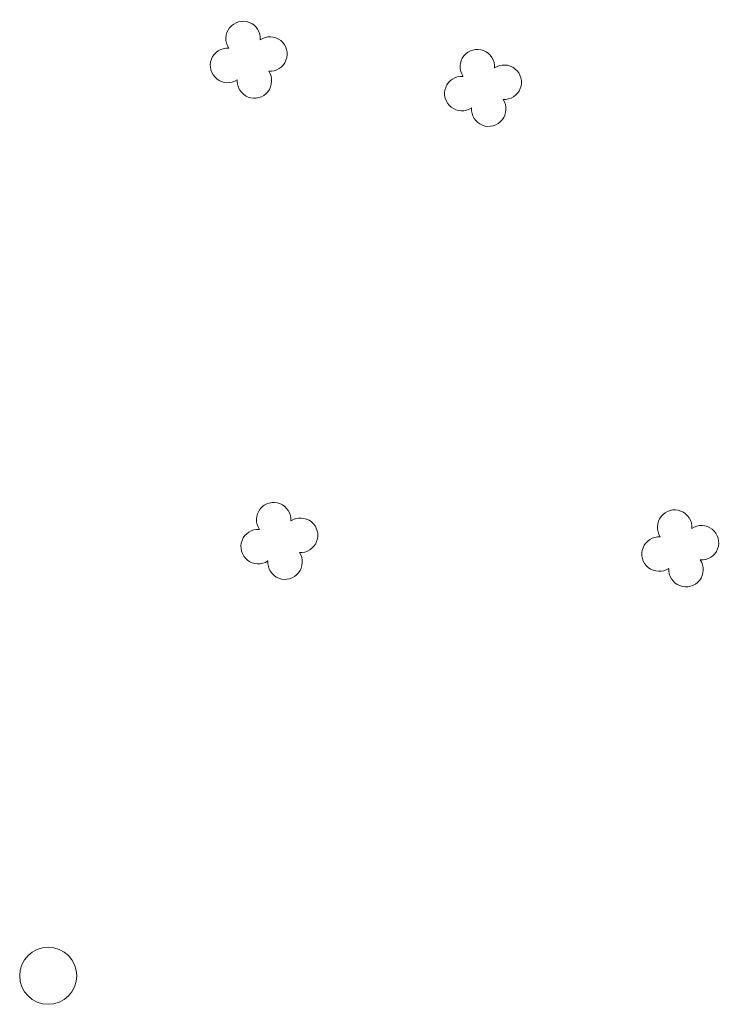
# Model space of a CAD drawing. Header units: metres. Extents: x 43144 to 46063, y 371355 to 373145.
# Tile 124 of 136: x 45900 to 45915, y 373073 to 373094. Entities that reach past the tile are written whole.
import ezdxf

# ---------------------------------------------------------------- set-up
doc = ezdxf.new("R2010")
doc.units = ezdxf.units.M

msp = doc.modelspace()

# ---------------------------------------------------------------- linework, layer by layer
at = {"layer": '', "color": 30, "linetype": 'Continuous', "lineweight": 0}
msp.add_circle((45900.992, 373073.586), 0.6, dxfattribs=at)
msp.add_circle((45900.992, 373073.586), 0.6, dxfattribs=at)
msp.add_circle((45900.992, 373073.586), 0.6, dxfattribs=at)
msp.add_circle((45900.992, 373073.586), 0.6, dxfattribs=at)
msp.add_circle((45900.992, 373073.586), 0.6, dxfattribs=at)
msp.add_circle((45900.992, 373073.586), 0.6, dxfattribs=at)
msp.add_circle((45900.992, 373073.586), 0.6, dxfattribs=at)
msp.add_circle((45900.992, 373073.586), 0.6, dxfattribs=at)
msp.add_circle((45900.992, 373073.586), 0.6, dxfattribs=at)
msp.add_circle((45900.992, 373073.586), 0.6, dxfattribs=at)
msp.add_circle((45900.992, 373073.586), 0.6, dxfattribs=at)
msp.add_circle((45900.992, 373073.586), 0.6, dxfattribs=at)
msp.add_circle((45900.992, 373073.586), 0.6, dxfattribs=at)
msp.add_circle((45900.992, 373073.586), 0.6, dxfattribs=at)
msp.add_circle((45900.992, 373073.586), 0.6, dxfattribs=at)
msp.add_circle((45900.992, 373073.586), 0.6, dxfattribs=at)
msp.add_circle((45900.992, 373073.586), 0.6, dxfattribs=at)
msp.add_circle((45900.992, 373073.586), 0.6, dxfattribs=at)
msp.add_circle((45900.992, 373073.586), 0.6, dxfattribs=at)
msp.add_circle((45900.992, 373073.586), 0.6, dxfattribs=at)
msp.add_circle((45900.992, 373073.586), 0.6, dxfattribs=at)
msp.add_circle((45900.992, 373073.586), 0.6, dxfattribs=at)
msp.add_circle((45900.992, 373073.586), 0.6, dxfattribs=at)
msp.add_circle((45900.992, 373073.586), 0.6, dxfattribs=at)
msp.add_circle((45900.992, 373073.586), 0.6, dxfattribs=at)
msp.add_circle((45900.992, 373073.586), 0.6, dxfattribs=at)
msp.add_circle((45900.992, 373073.586), 0.6, dxfattribs=at)
msp.add_circle((45900.992, 373073.586), 0.6, dxfattribs=at)
msp.add_circle((45900.992, 373073.586), 0.6, dxfattribs=at)
msp.add_circle((45900.992, 373073.586), 0.6, dxfattribs=at)
msp.add_circle((45900.992, 373073.586), 0.6, dxfattribs=at)
msp.add_circle((45900.992, 373073.586), 0.6, dxfattribs=at)
msp.add_circle((45900.992, 373073.586), 0.6, dxfattribs=at)
msp.add_circle((45900.992, 373073.586), 0.6, dxfattribs=at)
at = {"layer": '', "color": 116, "linetype": 'Continuous', "lineweight": 13, "extrusion": (0, 0, -1)}
for centre, start, end in [((-45905.092, 373093.298), 326.0753, 183.9246), ((-45905.092, 373093.298), 326.0753, 183.9246), ((-45905.092, 373093.298), 326.0753, 183.9246), ((-45905.092, 373093.298), 326.0753, 183.9246), ((-45905.092, 373093.298), 326.0753, 183.9246), ((-45905.092, 373093.298), 326.0753, 183.9246), ((-45905.092, 373093.298), 326.0753, 183.9246), ((-45905.092, 373093.298), 326.0753, 183.9246), ((-45905.092, 373093.298), 326.0753, 183.9246), ((-45905.092, 373093.298), 326.0753, 183.9246), ((-45905.092, 373093.298), 326.0753, 183.9246), ((-45905.092, 373093.298), 326.0753, 183.9246), ((-45905.092, 373093.298), 326.0753, 183.9246), ((-45905.092, 373093.298), 326.0753, 183.9246), ((-45905.092, 373093.298), 326.0753, 183.9246), ((-45905.092, 373093.298), 326.0753, 183.9246), ((-45905.092, 373093.298), 326.0753, 183.9246), ((-45905.092, 373093.298), 326.0753, 183.9246), ((-45905.092, 373093.298), 326.0753, 183.9246), ((-45905.092, 373093.298), 326.0753, 183.9246), ((-45905.092, 373093.298), 326.0753, 183.9246), ((-45905.092, 373093.298), 326.0753, 183.9246), ((-45905.092, 373093.298), 326.0753, 183.9246), ((-45905.092, 373093.298), 326.0753, 183.9246), ((-45905.092, 373093.298), 326.0753, 183.9246), ((-45905.092, 373093.298), 326.0753, 183.9246), ((-45905.092, 373093.298), 326.0753, 183.9246), ((-45905.092, 373093.298), 326.0753, 183.9246), ((-45905.092, 373093.298), 326.0753, 183.9246), ((-45905.092, 373093.298), 326.0753, 183.9246), ((-45905.092, 373093.298), 326.0753, 183.9246), ((-45905.092, 373093.298), 326.0753, 183.9246), ((-45905.092, 373093.298), 326.0753, 183.9246), ((-45905.092, 373093.298), 326.0753, 183.9246), ((-45905.657, 373092.971), 56.0753, 273.9246), ((-45905.657, 373092.971), 56.0753, 273.9246), ((-45905.657, 373092.971), 56.0753, 273.9246), ((-45905.657, 373092.971), 56.0753, 273.9246), ((-45905.657, 373092.971), 56.0753, 273.9246), ((-45905.657, 373092.971), 56.0753, 273.9246), ((-45905.657, 373092.971), 56.0753, 273.9246), ((-45905.657, 373092.971), 56.0753, 273.9246), ((-45905.657, 373092.971), 56.0753, 273.9246), ((-45905.657, 373092.971), 56.0753, 273.9246), ((-45905.657, 373092.971), 56.0753, 273.9246), ((-45905.657, 373092.971), 56.0753, 273.9246), ((-45905.657, 373092.971), 56.0753, 273.9246), ((-45905.657, 373092.971), 56.0753, 273.9246), ((-45905.657, 373092.971), 56.0753, 273.9246), ((-45905.657, 373092.971), 56.0753, 273.9246), ((-45905.657, 373092.971), 56.0753, 273.9246), ((-45905.657, 373092.971), 56.0753, 273.9246), ((-45905.657, 373092.971), 56.0753, 273.9246), ((-45905.657, 373092.971), 56.0753, 273.9246), ((-45905.657, 373092.971), 56.0753, 273.9246), ((-45905.657, 373092.971), 56.0753, 273.9246), ((-45905.657, 373092.971), 56.0753, 273.9246), ((-45905.657, 373092.971), 56.0753, 273.9246), ((-45905.657, 373092.971), 56.0753, 273.9246), ((-45905.657, 373092.971), 56.0753, 273.9246), ((-45905.657, 373092.971), 56.0753, 273.9246), ((-45905.657, 373092.971), 56.0753, 273.9246), ((-45905.657, 373092.971), 56.0753, 273.9246), ((-45905.657, 373092.971), 56.0753, 273.9246), ((-45905.657, 373092.971), 56.0753, 273.9246), ((-45905.657, 373092.971), 56.0753, 273.9246), ((-45905.657, 373092.971), 56.0753, 273.9246), ((-45905.657, 373092.971), 56.0753, 273.9246), ((-45904.765, 373092.732), 236.0753, 93.9246), ((-45904.765, 373092.732), 236.0753, 93.9246), ((-45904.765, 373092.732), 236.0753, 93.9246), ((-45904.765, 373092.732), 236.0753, 93.9246), ((-45904.765, 373092.732), 236.0753, 93.9246), ((-45904.765, 373092.732), 236.0753, 93.9246), ((-45904.765, 373092.732), 236.0753, 93.9246), ((-45904.765, 373092.732), 236.0753, 93.9246), ((-45904.765, 373092.732), 236.0753, 93.9246), ((-45904.765, 373092.732), 236.0753, 93.9246), ((-45904.765, 373092.732), 236.0753, 93.9246), ((-45904.765, 373092.732), 236.0753, 93.9246), ((-45904.765, 373092.732), 236.0753, 93.9246), ((-45904.765, 373092.732), 236.0753, 93.9246), ((-45904.765, 373092.732), 236.0753, 93.9246), ((-45904.765, 373092.732), 236.0753, 93.9246), ((-45904.765, 373092.732), 236.0753, 93.9246), ((-45904.765, 373092.732), 236.0753, 93.9246), ((-45904.765, 373092.732), 236.0753, 93.9246), ((-45904.765, 373092.732), 236.0753, 93.9246), ((-45904.765, 373092.732), 236.0753, 93.9246), ((-45904.765, 373092.732), 236.0753, 93.9246), ((-45904.765, 373092.732), 236.0753, 93.9246), ((-45904.765, 373092.732), 236.0753, 93.9246), ((-45904.765, 373092.732), 236.0753, 93.9246), ((-45904.765, 373092.732), 236.0753, 93.9246), ((-45904.765, 373092.732), 236.0753, 93.9246), ((-45904.765, 373092.732), 236.0753, 93.9246), ((-45904.765, 373092.732), 236.0753, 93.9246), ((-45904.765, 373092.732), 236.0753, 93.9246), ((-45904.765, 373092.732), 236.0753, 93.9246), ((-45904.765, 373092.732), 236.0753, 93.9246), ((-45904.765, 373092.732), 236.0753, 93.9246), ((-45904.765, 373092.732), 236.0753, 93.9246), ((-45910.022, 373092.705), 326.0753, 183.9246), ((-45910.022, 373092.705), 326.0753, 183.9246), ((-45910.022, 373092.705), 326.0753, 183.9246), ((-45910.022, 373092.705), 326.0753, 183.9246), ((-45910.022, 373092.705), 326.0753, 183.9246), ((-45910.022, 373092.705), 326.0753, 183.9246), ((-45910.022, 373092.705), 326.0753, 183.9246), ((-45910.022, 373092.705), 326.0753, 183.9246), ((-45910.022, 373092.705), 326.0753, 183.9246), ((-45910.022, 373092.705), 326.0753, 183.9246), ((-45910.022, 373092.705), 326.0753, 183.9246), ((-45910.022, 373092.705), 326.0753, 183.9246), ((-45910.022, 373092.705), 326.0753, 183.9246), ((-45910.022, 373092.705), 326.0753, 183.9246), ((-45910.022, 373092.705), 326.0753, 183.9246), ((-45910.022, 373092.705), 326.0753, 183.9246), ((-45910.022, 373092.705), 326.0753, 183.9246), ((-45910.022, 373092.705), 326.0753, 183.9246), ((-45910.022, 373092.705), 326.0753, 183.9246), ((-45910.022, 373092.705), 326.0753, 183.9246), ((-45910.022, 373092.705), 326.0753, 183.9246), ((-45910.022, 373092.705), 326.0753, 183.9246), ((-45910.022, 373092.705), 326.0753, 183.9246), ((-45910.022, 373092.705), 326.0753, 183.9246), ((-45910.022, 373092.705), 326.0753, 183.9246), ((-45910.022, 373092.705), 326.0753, 183.9246), ((-45910.022, 373092.705), 326.0753, 183.9246), ((-45910.022, 373092.705), 326.0753, 183.9246), ((-45910.022, 373092.705), 326.0753, 183.9246), ((-45910.022, 373092.705), 326.0753, 183.9246), ((-45910.022, 373092.705), 326.0753, 183.9246), ((-45910.022, 373092.705), 326.0753, 183.9246), ((-45910.022, 373092.705), 326.0753, 183.9246), ((-45910.022, 373092.705), 326.0753, 183.9246), ((-45910.587, 373092.378), 56.0753, 273.9246), ((-45910.587, 373092.378), 56.0753, 273.9246), ((-45910.587, 373092.378), 56.0753, 273.9246), ((-45910.587, 373092.378), 56.0753, 273.9246), ((-45910.587, 373092.378), 56.0753, 273.9246), ((-45910.587, 373092.378), 56.0753, 273.9246), ((-45910.587, 373092.378), 56.0753, 273.9246), ((-45910.587, 373092.378), 56.0753, 273.9246), ((-45910.587, 373092.378), 56.0753, 273.9246), ((-45910.587, 373092.378), 56.0753, 273.9246), ((-45910.587, 373092.378), 56.0753, 273.9246), ((-45910.587, 373092.378), 56.0753, 273.9246), ((-45910.587, 373092.378), 56.0753, 273.9246), ((-45910.587, 373092.378), 56.0753, 273.9246), ((-45910.587, 373092.378), 56.0753, 273.9246), ((-45910.587, 373092.378), 56.0753, 273.9246), ((-45910.587, 373092.378), 56.0753, 273.9246), ((-45910.587, 373092.378), 56.0753, 273.9246), ((-45910.587, 373092.378), 56.0753, 273.9246), ((-45910.587, 373092.378), 56.0753, 273.9246), ((-45910.587, 373092.378), 56.0753, 273.9246), ((-45910.587, 373092.378), 56.0753, 273.9246), ((-45910.587, 373092.378), 56.0753, 273.9246), ((-45910.587, 373092.378), 56.0753, 273.9246), ((-45910.587, 373092.378), 56.0753, 273.9246), ((-45910.587, 373092.378), 56.0753, 273.9246), ((-45910.587, 373092.378), 56.0753, 273.9246), ((-45910.587, 373092.378), 56.0753, 273.9246), ((-45910.587, 373092.378), 56.0753, 273.9246), ((-45910.587, 373092.378), 56.0753, 273.9246), ((-45910.587, 373092.378), 56.0753, 273.9246), ((-45910.587, 373092.378), 56.0753, 273.9246), ((-45910.587, 373092.378), 56.0753, 273.9246), ((-45910.587, 373092.378), 56.0753, 273.9246), ((-45905.331, 373092.406), 146.0753, 3.9246), ((-45905.331, 373092.406), 146.0753, 3.9246), ((-45905.331, 373092.406), 146.0753, 3.9246), ((-45905.331, 373092.406), 146.0753, 3.9246), ((-45905.331, 373092.406), 146.0753, 3.9246), ((-45905.331, 373092.406), 146.0753, 3.9246), ((-45905.331, 373092.406), 146.0753, 3.9246), ((-45905.331, 373092.406), 146.0753, 3.9246), ((-45905.331, 373092.406), 146.0753, 3.9246), ((-45905.331, 373092.406), 146.0753, 3.9246), ((-45905.331, 373092.406), 146.0753, 3.9246), ((-45905.331, 373092.406), 146.0753, 3.9246), ((-45905.331, 373092.406), 146.0753, 3.9246), ((-45905.331, 373092.406), 146.0753, 3.9246), ((-45905.331, 373092.406), 146.0753, 3.9246), ((-45905.331, 373092.406), 146.0753, 3.9246), ((-45905.331, 373092.406), 146.0753, 3.9246), ((-45905.331, 373092.406), 146.0753, 3.9246), ((-45905.331, 373092.406), 146.0753, 3.9246), ((-45905.331, 373092.406), 146.0753, 3.9246), ((-45905.331, 373092.406), 146.0753, 3.9246), ((-45905.331, 373092.406), 146.0753, 3.9246), ((-45905.331, 373092.406), 146.0753, 3.9246), ((-45905.331, 373092.406), 146.0753, 3.9246), ((-45905.331, 373092.406), 146.0753, 3.9246), ((-45905.331, 373092.406), 146.0753, 3.9246), ((-45905.331, 373092.406), 146.0753, 3.9246), ((-45905.331, 373092.406), 146.0753, 3.9246), ((-45905.331, 373092.406), 146.0753, 3.9246), ((-45905.331, 373092.406), 146.0753, 3.9246), ((-45905.331, 373092.406), 146.0753, 3.9246), ((-45905.331, 373092.406), 146.0753, 3.9246), ((-45905.331, 373092.406), 146.0753, 3.9246), ((-45905.331, 373092.406), 146.0753, 3.9246), ((-45909.695, 373092.139), 236.0753, 93.9246), ((-45909.695, 373092.139), 236.0753, 93.9246), ((-45909.695, 373092.139), 236.0753, 93.9246), ((-45909.695, 373092.139), 236.0753, 93.9246), ((-45909.695, 373092.139), 236.0753, 93.9246), ((-45909.695, 373092.139), 236.0753, 93.9246), ((-45909.695, 373092.139), 236.0753, 93.9246), ((-45909.695, 373092.139), 236.0753, 93.9246), ((-45909.695, 373092.139), 236.0753, 93.9246), ((-45909.695, 373092.139), 236.0753, 93.9246), ((-45909.695, 373092.139), 236.0753, 93.9246), ((-45909.695, 373092.139), 236.0753, 93.9246), ((-45909.695, 373092.139), 236.0753, 93.9246), ((-45909.695, 373092.139), 236.0753, 93.9246), ((-45909.695, 373092.139), 236.0753, 93.9246), ((-45909.695, 373092.139), 236.0753, 93.9246), ((-45909.695, 373092.139), 236.0753, 93.9246), ((-45909.695, 373092.139), 236.0753, 93.9246), ((-45909.695, 373092.139), 236.0753, 93.9246), ((-45909.695, 373092.139), 236.0753, 93.9246), ((-45909.695, 373092.139), 236.0753, 93.9246), ((-45909.695, 373092.139), 236.0753, 93.9246), ((-45909.695, 373092.139), 236.0753, 93.9246), ((-45909.695, 373092.139), 236.0753, 93.9246), ((-45909.695, 373092.139), 236.0753, 93.9246), ((-45909.695, 373092.139), 236.0753, 93.9246), ((-45909.695, 373092.139), 236.0753, 93.9246), ((-45909.695, 373092.139), 236.0753, 93.9246), ((-45909.695, 373092.139), 236.0753, 93.9246), ((-45909.695, 373092.139), 236.0753, 93.9246), ((-45909.695, 373092.139), 236.0753, 93.9246), ((-45909.695, 373092.139), 236.0753, 93.9246), ((-45909.695, 373092.139), 236.0753, 93.9246), ((-45909.695, 373092.139), 236.0753, 93.9246), ((-45910.261, 373091.813), 146.0753, 3.9246), ((-45910.261, 373091.813), 146.0753, 3.9246), ((-45910.261, 373091.813), 146.0753, 3.9246), ((-45910.261, 373091.813), 146.0753, 3.9246), ((-45910.261, 373091.813), 146.0753, 3.9246), ((-45910.261, 373091.813), 146.0753, 3.9246), ((-45910.261, 373091.813), 146.0753, 3.9246), ((-45910.261, 373091.813), 146.0753, 3.9246), ((-45910.261, 373091.813), 146.0753, 3.9246), ((-45910.261, 373091.813), 146.0753, 3.9246), ((-45910.261, 373091.813), 146.0753, 3.9246), ((-45910.261, 373091.813), 146.0753, 3.9246), ((-45910.261, 373091.813), 146.0753, 3.9246), ((-45910.261, 373091.813), 146.0753, 3.9246), ((-45910.261, 373091.813), 146.0753, 3.9246), ((-45910.261, 373091.813), 146.0753, 3.9246), ((-45910.261, 373091.813), 146.0753, 3.9246), ((-45910.261, 373091.813), 146.0753, 3.9246), ((-45910.261, 373091.813), 146.0753, 3.9246), ((-45910.261, 373091.813), 146.0753, 3.9246), ((-45910.261, 373091.813), 146.0753, 3.9246), ((-45910.261, 373091.813), 146.0753, 3.9246), ((-45910.261, 373091.813), 146.0753, 3.9246), ((-45910.261, 373091.813), 146.0753, 3.9246), ((-45910.261, 373091.813), 146.0753, 3.9246), ((-45910.261, 373091.813), 146.0753, 3.9246), ((-45910.261, 373091.813), 146.0753, 3.9246), ((-45910.261, 373091.813), 146.0753, 3.9246), ((-45910.261, 373091.813), 146.0753, 3.9246), ((-45910.261, 373091.813), 146.0753, 3.9246), ((-45910.261, 373091.813), 146.0753, 3.9246), ((-45910.261, 373091.813), 146.0753, 3.9246), ((-45910.261, 373091.813), 146.0753, 3.9246), ((-45910.261, 373091.813), 146.0753, 3.9246), ((-45905.737, 373083.177), 326.0753, 183.9246), ((-45905.737, 373083.177), 326.0753, 183.9246), ((-45905.737, 373083.177), 326.0753, 183.9246), ((-45905.737, 373083.177), 326.0753, 183.9246), ((-45905.737, 373083.177), 326.0753, 183.9246), ((-45905.737, 373083.177), 326.0753, 183.9246), ((-45905.737, 373083.177), 326.0753, 183.9246), ((-45905.737, 373083.177), 326.0753, 183.9246), ((-45905.737, 373083.177), 326.0753, 183.9246), ((-45905.737, 373083.177), 326.0753, 183.9246), ((-45905.737, 373083.177), 326.0753, 183.9246), ((-45905.737, 373083.177), 326.0753, 183.9246), ((-45905.737, 373083.177), 326.0753, 183.9246), ((-45905.737, 373083.177), 326.0753, 183.9246), ((-45905.737, 373083.177), 326.0753, 183.9246), ((-45905.737, 373083.177), 326.0753, 183.9246), ((-45905.737, 373083.177), 326.0753, 183.9246), ((-45905.737, 373083.177), 326.0753, 183.9246), ((-45905.737, 373083.177), 326.0753, 183.9246), ((-45905.737, 373083.177), 326.0753, 183.9246), ((-45905.737, 373083.177), 326.0753, 183.9246), ((-45905.737, 373083.177), 326.0753, 183.9246), ((-45905.737, 373083.177), 326.0753, 183.9246), ((-45905.737, 373083.177), 326.0753, 183.9246), ((-45905.737, 373083.177), 326.0753, 183.9246), ((-45905.737, 373083.177), 326.0753, 183.9246), ((-45905.737, 373083.177), 326.0753, 183.9246), ((-45905.737, 373083.177), 326.0753, 183.9246), ((-45905.737, 373083.177), 326.0753, 183.9246), ((-45905.737, 373083.177), 326.0753, 183.9246), ((-45905.737, 373083.177), 326.0753, 183.9246), ((-45905.737, 373083.177), 326.0753, 183.9246), ((-45905.737, 373083.177), 326.0753, 183.9246), ((-45905.737, 373083.177), 326.0753, 183.9246), ((-45914.173, 373083.021), 326.0753, 183.9246), ((-45914.173, 373083.021), 326.0753, 183.9246), ((-45914.173, 373083.021), 326.0753, 183.9246), ((-45914.173, 373083.021), 326.0753, 183.9246), ((-45914.173, 373083.021), 326.0753, 183.9246), ((-45914.173, 373083.021), 326.0753, 183.9246), ((-45914.173, 373083.021), 326.0753, 183.9246), ((-45914.173, 373083.021), 326.0753, 183.9246), ((-45914.173, 373083.021), 326.0753, 183.9246), ((-45914.173, 373083.021), 326.0753, 183.9246), ((-45914.173, 373083.021), 326.0753, 183.9246), ((-45914.173, 373083.021), 326.0753, 183.9246), ((-45914.173, 373083.021), 326.0753, 183.9246), ((-45914.173, 373083.021), 326.0753, 183.9246), ((-45914.173, 373083.021), 326.0753, 183.9246), ((-45914.173, 373083.021), 326.0753, 183.9246), ((-45914.173, 373083.021), 326.0753, 183.9246), ((-45914.173, 373083.021), 326.0753, 183.9246), ((-45914.173, 373083.021), 326.0753, 183.9246), ((-45914.173, 373083.021), 326.0753, 183.9246), ((-45914.173, 373083.021), 326.0753, 183.9246), ((-45914.173, 373083.021), 326.0753, 183.9246), ((-45914.173, 373083.021), 326.0753, 183.9246), ((-45914.173, 373083.021), 326.0753, 183.9246), ((-45914.173, 373083.021), 326.0753, 183.9246), ((-45914.173, 373083.021), 326.0753, 183.9246), ((-45914.173, 373083.021), 326.0753, 183.9246), ((-45914.173, 373083.021), 326.0753, 183.9246), ((-45914.173, 373083.021), 326.0753, 183.9246), ((-45914.173, 373083.021), 326.0753, 183.9246), ((-45914.173, 373083.021), 326.0753, 183.9246), ((-45914.173, 373083.021), 326.0753, 183.9246), ((-45914.173, 373083.021), 326.0753, 183.9246), ((-45914.173, 373083.021), 326.0753, 183.9246), ((-45906.302, 373082.85), 56.0753, 273.9246), ((-45906.302, 373082.85), 56.0753, 273.9246), ((-45906.302, 373082.85), 56.0753, 273.9246), ((-45906.302, 373082.85), 56.0753, 273.9246), ((-45906.302, 373082.85), 56.0753, 273.9246), ((-45906.302, 373082.85), 56.0753, 273.9246), ((-45906.302, 373082.85), 56.0753, 273.9246), ((-45906.302, 373082.85), 56.0753, 273.9246), ((-45906.302, 373082.85), 56.0753, 273.9246), ((-45906.302, 373082.85), 56.0753, 273.9246), ((-45906.302, 373082.85), 56.0753, 273.9246), ((-45906.302, 373082.85), 56.0753, 273.9246), ((-45906.302, 373082.85), 56.0753, 273.9246), ((-45906.302, 373082.85), 56.0753, 273.9246), ((-45906.302, 373082.85), 56.0753, 273.9246), ((-45906.302, 373082.85), 56.0753, 273.9246), ((-45906.302, 373082.85), 56.0753, 273.9246), ((-45906.302, 373082.85), 56.0753, 273.9246), ((-45906.302, 373082.85), 56.0753, 273.9246), ((-45906.302, 373082.85), 56.0753, 273.9246), ((-45906.302, 373082.85), 56.0753, 273.9246), ((-45906.302, 373082.85), 56.0753, 273.9246), ((-45906.302, 373082.85), 56.0753, 273.9246), ((-45906.302, 373082.85), 56.0753, 273.9246), ((-45906.302, 373082.85), 56.0753, 273.9246), ((-45906.302, 373082.85), 56.0753, 273.9246), ((-45906.302, 373082.85), 56.0753, 273.9246), ((-45906.302, 373082.85), 56.0753, 273.9246), ((-45906.302, 373082.85), 56.0753, 273.9246), ((-45906.302, 373082.85), 56.0753, 273.9246), ((-45906.302, 373082.85), 56.0753, 273.9246), ((-45906.302, 373082.85), 56.0753, 273.9246), ((-45906.302, 373082.85), 56.0753, 273.9246), ((-45906.302, 373082.85), 56.0753, 273.9246), ((-45905.41, 373082.611), 236.0753, 93.9246), ((-45905.41, 373082.611), 236.0753, 93.9246), ((-45905.41, 373082.611), 236.0753, 93.9246), ((-45905.41, 373082.611), 236.0753, 93.9246), ((-45905.41, 373082.611), 236.0753, 93.9246), ((-45905.41, 373082.611), 236.0753, 93.9246), ((-45905.41, 373082.611), 236.0753, 93.9246), ((-45905.41, 373082.611), 236.0753, 93.9246), ((-45905.41, 373082.611), 236.0753, 93.9246), ((-45905.41, 373082.611), 236.0753, 93.9246), ((-45905.41, 373082.611), 236.0753, 93.9246), ((-45905.41, 373082.611), 236.0753, 93.9246), ((-45905.41, 373082.611), 236.0753, 93.9246), ((-45905.41, 373082.611), 236.0753, 93.9246), ((-45905.41, 373082.611), 236.0753, 93.9246), ((-45905.41, 373082.611), 236.0753, 93.9246), ((-45905.41, 373082.611), 236.0753, 93.9246), ((-45905.41, 373082.611), 236.0753, 93.9246), ((-45905.41, 373082.611), 236.0753, 93.9246), ((-45905.41, 373082.611), 236.0753, 93.9246), ((-45905.41, 373082.611), 236.0753, 93.9246), ((-45905.41, 373082.611), 236.0753, 93.9246), ((-45905.41, 373082.611), 236.0753, 93.9246), ((-45905.41, 373082.611), 236.0753, 93.9246), ((-45905.41, 373082.611), 236.0753, 93.9246), ((-45905.41, 373082.611), 236.0753, 93.9246), ((-45905.41, 373082.611), 236.0753, 93.9246), ((-45905.41, 373082.611), 236.0753, 93.9246), ((-45905.41, 373082.611), 236.0753, 93.9246), ((-45905.41, 373082.611), 236.0753, 93.9246), ((-45905.41, 373082.611), 236.0753, 93.9246), ((-45905.41, 373082.611), 236.0753, 93.9246), ((-45905.41, 373082.611), 236.0753, 93.9246), ((-45905.41, 373082.611), 236.0753, 93.9246), ((-45914.738, 373082.694), 56.0753, 273.9246), ((-45914.738, 373082.694), 56.0753, 273.9246), ((-45914.738, 373082.694), 56.0753, 273.9246), ((-45914.738, 373082.694), 56.0753, 273.9246), ((-45914.738, 373082.694), 56.0753, 273.9246), ((-45914.738, 373082.694), 56.0753, 273.9246), ((-45914.738, 373082.694), 56.0753, 273.9246), ((-45914.738, 373082.694), 56.0753, 273.9246), ((-45914.738, 373082.694), 56.0753, 273.9246), ((-45914.738, 373082.694), 56.0753, 273.9246), ((-45914.738, 373082.694), 56.0753, 273.9246), ((-45914.738, 373082.694), 56.0753, 273.9246), ((-45914.738, 373082.694), 56.0753, 273.9246), ((-45914.738, 373082.694), 56.0753, 273.9246), ((-45914.738, 373082.694), 56.0753, 273.9246), ((-45914.738, 373082.694), 56.0753, 273.9246), ((-45914.738, 373082.694), 56.0753, 273.9246), ((-45914.738, 373082.694), 56.0753, 273.9246), ((-45914.738, 373082.694), 56.0753, 273.9246), ((-45914.738, 373082.694), 56.0753, 273.9246), ((-45914.738, 373082.694), 56.0753, 273.9246), ((-45914.738, 373082.694), 56.0753, 273.9246), ((-45914.738, 373082.694), 56.0753, 273.9246), ((-45914.738, 373082.694), 56.0753, 273.9246), ((-45914.738, 373082.694), 56.0753, 273.9246), ((-45914.738, 373082.694), 56.0753, 273.9246), ((-45914.738, 373082.694), 56.0753, 273.9246), ((-45914.738, 373082.694), 56.0753, 273.9246), ((-45914.738, 373082.694), 56.0753, 273.9246), ((-45914.738, 373082.694), 56.0753, 273.9246), ((-45914.738, 373082.694), 56.0753, 273.9246), ((-45914.738, 373082.694), 56.0753, 273.9246), ((-45914.738, 373082.694), 56.0753, 273.9246), ((-45914.738, 373082.694), 56.0753, 273.9246), ((-45913.846, 373082.455), 236.0753, 93.9246), ((-45913.846, 373082.455), 236.0753, 93.9246), ((-45913.846, 373082.455), 236.0753, 93.9246), ((-45913.846, 373082.455), 236.0753, 93.9246), ((-45913.846, 373082.455), 236.0753, 93.9246), ((-45913.846, 373082.455), 236.0753, 93.9246), ((-45913.846, 373082.455), 236.0753, 93.9246), ((-45913.846, 373082.455), 236.0753, 93.9246), ((-45913.846, 373082.455), 236.0753, 93.9246), ((-45913.846, 373082.455), 236.0753, 93.9246), ((-45913.846, 373082.455), 236.0753, 93.9246), ((-45913.846, 373082.455), 236.0753, 93.9246), ((-45913.846, 373082.455), 236.0753, 93.9246), ((-45913.846, 373082.455), 236.0753, 93.9246), ((-45913.846, 373082.455), 236.0753, 93.9246), ((-45913.846, 373082.455), 236.0753, 93.9246), ((-45913.846, 373082.455), 236.0753, 93.9246), ((-45913.846, 373082.455), 236.0753, 93.9246), ((-45913.846, 373082.455), 236.0753, 93.9246), ((-45913.846, 373082.455), 236.0753, 93.9246), ((-45913.846, 373082.455), 236.0753, 93.9246), ((-45913.846, 373082.455), 236.0753, 93.9246), ((-45913.846, 373082.455), 236.0753, 93.9246), ((-45913.846, 373082.455), 236.0753, 93.9246), ((-45913.846, 373082.455), 236.0753, 93.9246), ((-45913.846, 373082.455), 236.0753, 93.9246), ((-45913.846, 373082.455), 236.0753, 93.9246), ((-45913.846, 373082.455), 236.0753, 93.9246), ((-45913.846, 373082.455), 236.0753, 93.9246), ((-45913.846, 373082.455), 236.0753, 93.9246), ((-45913.846, 373082.455), 236.0753, 93.9246), ((-45913.846, 373082.455), 236.0753, 93.9246), ((-45913.846, 373082.455), 236.0753, 93.9246), ((-45913.846, 373082.455), 236.0753, 93.9246), ((-45905.976, 373082.285), 146.0753, 3.9246), ((-45905.976, 373082.285), 146.0753, 3.9246), ((-45905.976, 373082.285), 146.0753, 3.9246), ((-45905.976, 373082.285), 146.0753, 3.9246), ((-45905.976, 373082.285), 146.0753, 3.9246), ((-45905.976, 373082.285), 146.0753, 3.9246), ((-45905.976, 373082.285), 146.0753, 3.9246), ((-45905.976, 373082.285), 146.0753, 3.9246), ((-45905.976, 373082.285), 146.0753, 3.9246), ((-45905.976, 373082.285), 146.0753, 3.9246), ((-45905.976, 373082.285), 146.0753, 3.9246), ((-45905.976, 373082.285), 146.0753, 3.9246), ((-45905.976, 373082.285), 146.0753, 3.9246), ((-45905.976, 373082.285), 146.0753, 3.9246), ((-45905.976, 373082.285), 146.0753, 3.9246), ((-45905.976, 373082.285), 146.0753, 3.9246), ((-45905.976, 373082.285), 146.0753, 3.9246), ((-45905.976, 373082.285), 146.0753, 3.9246), ((-45905.976, 373082.285), 146.0753, 3.9246), ((-45905.976, 373082.285), 146.0753, 3.9246), ((-45905.976, 373082.285), 146.0753, 3.9246), ((-45905.976, 373082.285), 146.0753, 3.9246), ((-45905.976, 373082.285), 146.0753, 3.9246), ((-45905.976, 373082.285), 146.0753, 3.9246), ((-45905.976, 373082.285), 146.0753, 3.9246), ((-45905.976, 373082.285), 146.0753, 3.9246), ((-45905.976, 373082.285), 146.0753, 3.9246), ((-45905.976, 373082.285), 146.0753, 3.9246), ((-45905.976, 373082.285), 146.0753, 3.9246), ((-45905.976, 373082.285), 146.0753, 3.9246), ((-45905.976, 373082.285), 146.0753, 3.9246), ((-45905.976, 373082.285), 146.0753, 3.9246), ((-45905.976, 373082.285), 146.0753, 3.9246), ((-45905.976, 373082.285), 146.0753, 3.9246), ((-45914.412, 373082.129), 146.0753, 3.9246), ((-45914.412, 373082.129), 146.0753, 3.9246), ((-45914.412, 373082.129), 146.0753, 3.9246), ((-45914.412, 373082.129), 146.0753, 3.9246), ((-45914.412, 373082.129), 146.0753, 3.9246), ((-45914.412, 373082.129), 146.0753, 3.9246), ((-45914.412, 373082.129), 146.0753, 3.9246), ((-45914.412, 373082.129), 146.0753, 3.9246), ((-45914.412, 373082.129), 146.0753, 3.9246), ((-45914.412, 373082.129), 146.0753, 3.9246), ((-45914.412, 373082.129), 146.0753, 3.9246), ((-45914.412, 373082.129), 146.0753, 3.9246), ((-45914.412, 373082.129), 146.0753, 3.9246), ((-45914.412, 373082.129), 146.0753, 3.9246), ((-45914.412, 373082.129), 146.0753, 3.9246), ((-45914.412, 373082.129), 146.0753, 3.9246), ((-45914.412, 373082.129), 146.0753, 3.9246), ((-45914.412, 373082.129), 146.0753, 3.9246), ((-45914.412, 373082.129), 146.0753, 3.9246), ((-45914.412, 373082.129), 146.0753, 3.9246), ((-45914.412, 373082.129), 146.0753, 3.9246), ((-45914.412, 373082.129), 146.0753, 3.9246), ((-45914.412, 373082.129), 146.0753, 3.9246), ((-45914.412, 373082.129), 146.0753, 3.9246), ((-45914.412, 373082.129), 146.0753, 3.9246), ((-45914.412, 373082.129), 146.0753, 3.9246), ((-45914.412, 373082.129), 146.0753, 3.9246), ((-45914.412, 373082.129), 146.0753, 3.9246), ((-45914.412, 373082.129), 146.0753, 3.9246), ((-45914.412, 373082.129), 146.0753, 3.9246), ((-45914.412, 373082.129), 146.0753, 3.9246), ((-45914.412, 373082.129), 146.0753, 3.9246), ((-45914.412, 373082.129), 146.0753, 3.9246), ((-45914.412, 373082.129), 146.0753, 3.9246)]:
    msp.add_arc(centre, 0.363, start, end, dxfattribs=at)

doc.saveas('drawing.dxf')
